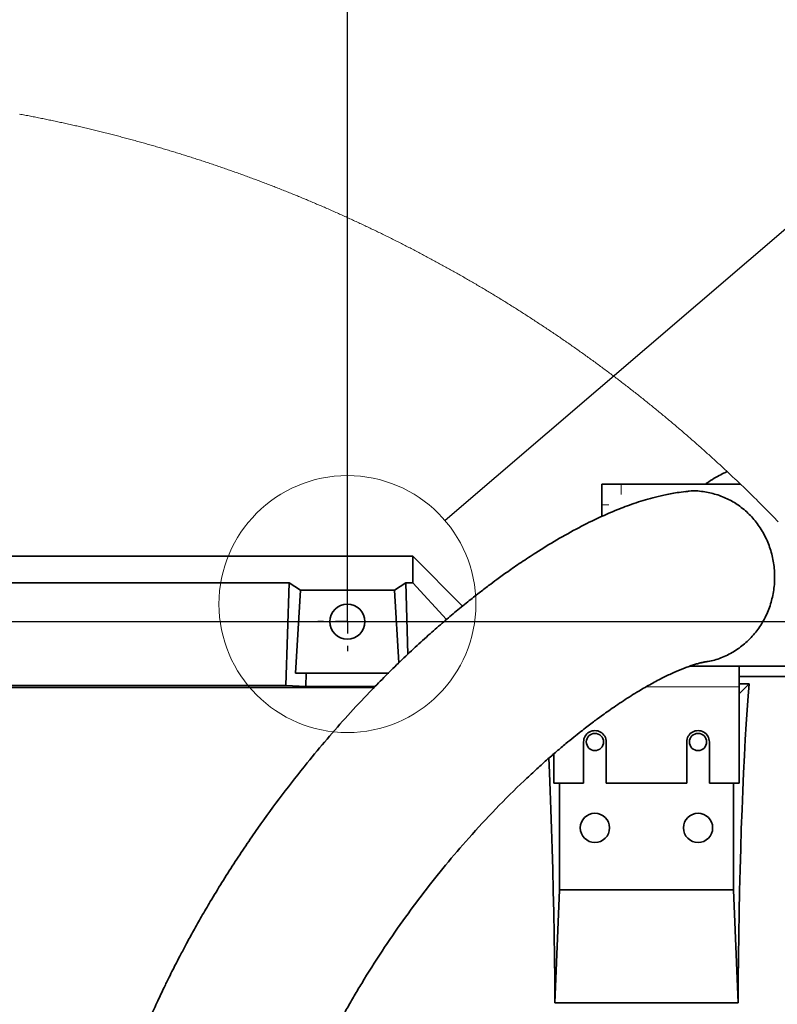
# Model space of a CAD drawing. Header units: millimetres. Extents: x 0 to 12115, y 0 to 8400.
# Tile 116 of 124: x 7493 to 7934, y 7134 to 7707. Entities that reach past the tile are written whole.
import ezdxf

# ---------------------------------------------------------------- set-up
doc = ezdxf.new("R2010")
doc.units = ezdxf.units.MM
doc.header["$LTSCALE"] = 20
doc.layers.add('SVART_TEXT', color=7, linetype='Continuous')
doc.styles.add('SLDTEXTSTYLE0', font='TXT', dxfattribs={"width": 0.605})
doc.dimstyles.new('SLDDIMSTYLE10', dxfattribs={"dimtxt": 70, "dimasz": 70, "dimexe": 0, "dimexo": 0.0625, "dimgap": 17.5, "dimtad": 1, "dimdec": 1, "dimlfac": 0.5, "dimrnd": 1e-09, "dimzin": 12, "dimdsep": 46, "dimtxsty": 'SLDTEXTSTYLE0', "dimsah": 1, "dimcen": 0.09, "dimadec": 0, "dimazin": 3, "dimtfac": 1, "dimtofl": 0, "dimtmove": 0, "dimatfit": 3, "dimfxl": 1, "dimfrac": 2, "dimtolj": 1, "dimtzin": 12, "dimarcsym": 0})
doc.dimstyles.new('SLDDIMSTYLE8', dxfattribs={"dimtxt": 0.18, "dimasz": 70, "dimexe": 0, "dimexo": 0.0625, "dimgap": 0, "dimtad": 0, "dimtih": 1, "dimtoh": 1, "dimdec": 0, "dimrnd": 1e-09, "dimzin": 0, "dimdsep": 46, "dimtxsty": 'Standard', "dimblk1": 'NONE', "dimblk2": 'NONE', "dimsah": 1, "dimcen": 0.09, "dimadec": 0, "dimazin": 0, "dimtfac": 70, "dimtdec": 0, "dimtofl": 0, "dimtmove": 0, "dimatfit": 3, "dimldrblk": 'NONE', "dimfxl": 1, "dimfrac": 2, "dimtolj": 1, "dimtzin": 0, "dimarcsym": 0})
doc.dimstyles.new('SLDDIMSTYLE9', dxfattribs={"dimtxt": 70, "dimasz": 70, "dimexe": 0, "dimexo": 0.0625, "dimgap": 17.5, "dimtad": 1, "dimdec": 1, "dimlfac": 0.5, "dimrnd": 1e-09, "dimzin": 12, "dimdsep": 46, "dimtxsty": 'SLDTEXTSTYLE0', "dimsah": 1, "dimcen": 0.09, "dimadec": 0, "dimazin": 3, "dimtfac": 1, "dimtmove": 0, "dimatfit": 0, "dimfxl": 1, "dimfrac": 2, "dimtolj": 1, "dimtzin": 12, "dimarcsym": 0})

# ---------------------------------------------------------------- blocks, each defined once
blk = doc.blocks.new('_D_70')
at = {"layer": 'SVART_TEXT'}
for p, q in [((7303.87, 7360.57), (7303.87, 7944.64)), ((7483.87, 6704.57), (7483.87, 7944.64)), ((7303.87, 7914.64), (7183.87, 7914.64)), ((7303.87, 7914.64), (7483.87, 7914.64)), ((7483.87, 7914.64), (7603.87, 7914.64))]:
    blk.add_line(p, q, dxfattribs=at)
for points in [[(7303.87, 7914.64), (7233.87, 7924.64), (7233.87, 7904.64)], [(7483.87, 7914.64), (7553.87, 7904.64), (7553.87, 7924.64)]]:
    blk.add_solid(points, dxfattribs=at)
at = {"layer": 'SVART_TEXT', "insert": (7340.4, 8004.88), "char_height": 70, "attachment_point": 1, "style": 'SLDTEXTSTYLE0'}
blk.add_mtext('90', dxfattribs=at)
blk = doc.blocks.new('_D_71')
at = {"layer": 'SVART_TEXT'}
for p, q in [((7303.87, 7360.57), (7303.87, 8075.7)), ((7683.87, 7360.57), (7683.87, 8075.7)), ((7303.87, 8045.7), (7183.87, 8045.7)), ((7683.87, 8045.7), (7303.87, 8045.7)), ((7683.87, 8045.7), (7803.87, 8045.7))]:
    blk.add_line(p, q, dxfattribs=at)
for points in [[(7303.87, 8045.7), (7233.87, 8055.7), (7233.87, 8035.7)], [(7683.87, 8045.7), (7753.87, 8035.7), (7753.87, 8055.7)]]:
    blk.add_solid(points, dxfattribs=at)
at = {"layer": 'SVART_TEXT', "insert": (7413.66, 8135.93), "char_height": 70, "attachment_point": 1, "style": 'SLDTEXTSTYLE0'}
blk.add_mtext('190', dxfattribs=at)
blk = doc.blocks.new('_D_72')
at = {"layer": 'SVART_TEXT'}
for p, q in [((7325.07, 7356.57), (8376.48, 7356.57)), ((8346.48, 7356.57), (8346.48, 6700.57)), ((7487.87, 6700.57), (8376.48, 6700.57))]:
    blk.add_line(p, q, dxfattribs=at)
for points in [[(8346.48, 7356.57), (8336.48, 7286.57), (8356.48, 7286.57)], [(8346.48, 6700.57), (8356.48, 6770.57), (8336.48, 6770.57)]]:
    blk.add_solid(points, dxfattribs=at)
at = {"layer": 'SVART_TEXT', "insert": (8256.25, 6948.36), "char_height": 70, "attachment_point": 1, "rotation": 90, "style": 'SLDTEXTSTYLE0'}
blk.add_mtext('328', dxfattribs=at)
blk = doc.blocks.new('SW_CENTERMARKSYMBOL_7')
at = {"layer": 'SVART_TEXT', "color": 0}
for p, q in [((0, 14), (0, 17.2)), ((0, 0), (0, 7)), ((-14, 0), (-17.2, 0)), ((0, 0), (-7, 0)), ((0, 0), (0, -7)), ((0, 0), (7, 0)), ((14, 0), (17.2, 0)), ((0, -14), (0, -17.2))]:
    blk.add_line(p, q, dxfattribs=at)
blk = doc.blocks.new('_None')

msp = doc.modelspace()

# ---------------------------------------------------------------- linework, layer by layer
at = {"color": 7, "linetype": 'Continuous', "lineweight": 35}
for p, q in [((7831.908773, 7424.574579), (7831.908773, 7436.574663)), ((7843.185085, 7436.574663), (7831.908773, 7436.574663)), ((7912.500563, 7436.574663), (7843.185085, 7436.574663)), ((7831.908773, 7424.574579), (7831.908773, 7417.762007)), ((7222.823697, 7394.570078), (7721.867609, 7394.570078)), ((7721.867609, 7379.147972), (7721.867609, 7394.570078)), ((7750.847029, 7365.590538), (7721.867609, 7394.570078)), ((7337.850111, 7379.147972), (7649.885106, 7379.147972)), ((7648.079145, 7319.461788), (7649.885106, 7379.147972)), ((7719.104561, 7337.689366), (7717.850121, 7379.147972)), ((7717.850121, 7379.147972), (7721.867609, 7379.147972)), ((7741.492185, 7357.804026), (7721.867609, 7379.147972)), ((7656.567442, 7374.796118), (7653.64902, 7326.57)), ((7656.567442, 7374.796118), (7711.16777, 7374.796118)), ((7711.16777, 7374.796118), (7713.722694, 7332.576956)), ((7653.64902, 7326.57), (7659.841227, 7326.57)), ((7659.604954, 7318.76203), (7659.841227, 7326.57)), ((7707.894, 7326.57), (7659.841227, 7326.57)), ((7911.864617, 7330.574717), (7882.85658, 7330.574717)), ((7911.864617, 7330.574717), (7911.864617, 7318.574633)), ((7911.864617, 7330.574717), (7962.864618, 7330.574717)), ((7911.864617, 7324.574675), (7962.864618, 7324.574675)), ((7699.379417, 7318.212237), (7224.8676, 7318.212237)), ((7648.079145, 7319.461788), (7339.656072, 7319.461788)), ((7659.604954, 7318.76203), (7648.079145, 7319.461788)), ((7699.916023, 7318.76203), (7659.604954, 7318.76203)), ((7917.594326, 7320.29673), (7911.864617, 7320.29673)), ((7917.594326, 7320.29673), (7911.864617, 7314.567055)), ((7911.864617, 7262.574639), (7911.864617, 7318.574633)), ((7821.26462, 7286.574568), (7821.26462, 7262.574639)), ((7834.46462, 7262.574639), (7834.46462, 7286.574568)), ((7881.264618, 7286.574568), (7881.264618, 7262.574639)), ((7894.464618, 7262.574639), (7894.464618, 7286.574568)), ((7803.864616, 7279.550995), (7803.864616, 7262.574639)), ((7803.864616, 7262.574639), (7821.26462, 7262.574639)), ((7807.291123, 7200.490679), (7807.291123, 7262.574639)), ((7834.46462, 7262.574639), (7881.264618, 7262.574639)), ((7894.464618, 7262.574639), (7911.864617, 7262.574639)), ((7908.444091, 7262.574639), (7908.444091, 7200.490679)), ((7807.291123, 7200.490679), (7804.602074, 7134.816613)), ((7807.291123, 7200.490679), (7908.444091, 7200.490679)), ((7908.444091, 7200.490679), (7911.133141, 7134.816613)), ((7911.133141, 7134.816613), (7804.602074, 7134.816613))]:
    msp.add_line(p, q, dxfattribs=at)
at = {"color": 8, "linetype": 'Continuous', "lineweight": 18}
for p, q in [((7843.185085, 7436.574663), (7843.185085, 7430.574621)), ((7835.913892, 7424.574579), (7831.908773, 7424.574579)), ((7911.864617, 7318.574633), (7857.61443, 7318.574633))]:
    msp.add_line(p, q, dxfattribs=at)
at = {"color": 7, "linetype": 'Continuous', "lineweight": 18, "flags": 128}
msp.add_lwpolyline([(7934.537445, 7414.633717), (7933.972815, 7415.216889), (7933.407611, 7415.799584), (7932.841833, 7416.381802), (7932.275482, 7416.963305), (7931.708558, 7417.544331), (7931.141061, 7418.124642), (7930.572993, 7418.704714), (7930.004353, 7419.283833), (7929.435144, 7419.862713), (7928.865363, 7420.440878), (7928.295013, 7421.018566), (7927.724095, 7421.595539), (7927.152607, 7422.172035), (7926.580553, 7422.748055), (7926.00793, 7423.323359), (7925.434741, 7423.898186), (7924.860986, 7424.472536), (7924.286665, 7425.046171), (7923.711778, 7425.61933), (7923.136328, 7426.191773), (7922.560314, 7426.763977), (7921.983735, 7427.335228), (7921.406595, 7427.906241), (7920.828892, 7428.476538), (7920.250627, 7429.04612), (7919.671801, 7429.615225), (7919.092414, 7430.183853), (7918.512466, 7430.751766), (7917.931962, 7431.319203), (7917.350896, 7431.886162), (7916.769272, 7432.452406), (7916.187092, 7433.018173), (7915.604352, 7433.583226), (7915.021057, 7434.147801), (7914.437205, 7434.711899), (7913.852799, 7435.275282), (7913.267837, 7435.838188), (7912.682322, 7436.400379), (7912.500563, 7436.574663), (7911.914321, 7437.136139), (7911.327527, 7437.697138), (7910.740179, 7438.257422), (7910.15228, 7438.817229), (7909.563829, 7439.37632), (7908.974829, 7439.934935), (7908.385276, 7440.493073), (7907.795175, 7441.050495), (7907.204524, 7441.607441), (7906.613326, 7442.163672), (7906.021579, 7442.719425), (7905.429286, 7443.274464), (7904.836445, 7443.829026), (7904.82083, 7443.843569), (7904.227429, 7444.397415), (7903.633482, 7444.950785), (7903.038989, 7445.503678), (7902.443952, 7446.055855), (7901.848371, 7446.607317), (7901.252246, 7447.158303), (7900.655581, 7447.708811), (7900.058373, 7448.258604), (7899.460624, 7448.807921), (7898.862331, 7449.356522), (7898.263498, 7449.904408), (7897.664129, 7450.452055), (7897.064219, 7450.998749), (7896.463769, 7451.545204), (7895.862779, 7452.090945), (7895.261257, 7452.635969), (7894.659194, 7453.180517), (7894.056595, 7453.72435), (7893.453463, 7454.267706), (7892.849794, 7454.810347), (7892.24559, 7455.352511), (7891.640852, 7455.893959), (7891.035582, 7456.434931), (7890.429779, 7456.975426), (7889.823443, 7457.514967), (7889.216575, 7458.05427), (7888.609174, 7458.592858), (7888.001247, 7459.13073), (7887.392788, 7459.668125), (7886.7838, 7460.204806), (7886.174283, 7460.741009), (7885.564237, 7461.276497), (7884.953665, 7461.811508), (7884.342565, 7462.345804), (7883.730939, 7462.879624), (7883.118789, 7463.412728), (7882.506112, 7463.945116), (7881.892911, 7464.477028), (7881.279188, 7465.008463), (7880.66494, 7465.539183), (7880.050166, 7466.069187), (7879.434875, 7466.598715), (7878.819058, 7467.127766), (7878.202724, 7467.656101), (7877.585868, 7468.183722), (7876.968494, 7468.710865), (7876.350599, 7469.237294), (7875.732186, 7469.763006), (7875.113255, 7470.288243), (7874.493806, 7470.813002), (7873.87384, 7471.337046), (7873.253359, 7471.860375), (7872.632361, 7472.383227), (7872.010848, 7472.905363), (7871.388825, 7473.427023), (7870.766285, 7473.947968), (7870.14323, 7474.468436), (7869.519668, 7474.988188), (7868.895585, 7475.507225), (7868.270996, 7476.025786), (7867.6459, 7476.543631), (7867.020289, 7477.060999), (7866.394172, 7477.577652), (7865.767541, 7478.09359), (7865.140403, 7478.609051), (7864.512767, 7479.123797), (7863.884616, 7479.638066), (7863.255958, 7480.151619), (7862.626794, 7480.664458), (7861.997123, 7481.176819), (7861.366953, 7481.688465), (7860.736276, 7482.199635), (7860.105092, 7482.710089), (7859.47341, 7483.220066), (7858.841228, 7483.72909), (7858.20854, 7484.237875), (7857.575352, 7484.745707), (7856.941665, 7485.253062), (7856.307479, 7485.759939), (7855.672787, 7486.265864), (7855.037602, 7486.771311), (7854.401919, 7487.276282), (7853.765744, 7487.780537), (7853.129062, 7488.284077), (7852.491888, 7488.78714), (7851.854223, 7489.289488), (7851.216058, 7489.791121), (7850.577402, 7490.292277), (7849.938254, 7490.792717), (7849.298606, 7491.292443), (7848.658475, 7491.791691), (7848.017844, 7492.290224), (7847.376729, 7492.788042), (7846.735122, 7493.285383), (7846.093024, 7493.782009), (7845.450434, 7494.278158), (7844.807359, 7494.773592), (7844.163793, 7495.268311), (7843.519742, 7495.762314), (7842.8752, 7496.255841), (7842.230181, 7496.748652), (7841.58467, 7497.240986), (7840.938675, 7497.732605), (7840.292196, 7498.223509), (7839.645232, 7498.713936), (7838.997791, 7499.203409), (7838.349867, 7499.692644), (7837.701457, 7500.180926), (7837.052564, 7500.66873), (7836.403194, 7501.155819), (7835.753347, 7501.642193), (7835.103015, 7502.12809), (7834.452207, 7502.613272), (7833.800922, 7503.097977), (7833.14916, 7503.581728), (7832.496921, 7504.065003), (7831.844206, 7504.547562), (7831.191021, 7505.029644), (7830.537352, 7505.511011), (7829.883213, 7505.991663), (7829.228598, 7506.471838), (7828.573513, 7506.95106), (7827.917958, 7507.429804), (7827.261927, 7507.908072), (7826.605427, 7508.385386), (7825.948457, 7508.862223), (7825.291018, 7509.338345), (7824.633109, 7509.81399), (7823.974739, 7510.28892), (7823.315891, 7510.763134), (7822.656582, 7511.236634), (7821.996803, 7511.709656), (7821.336555, 7512.181963), (7820.675853, 7512.653555), (7820.014673, 7513.124432), (7819.353039, 7513.594832), (7818.690936, 7514.064516), (7818.028378, 7514.533486), (7817.365351, 7515.00174), (7816.701869, 7515.469517), (7816.037918, 7515.936579), (7815.373513, 7516.402926), (7814.708645, 7516.868796), (7814.043323, 7517.333712), (7813.377539, 7517.798151), (7812.711301, 7518.262114), (7812.044601, 7518.725123), (7811.377453, 7519.187655), (7810.709844, 7519.649472), (7810.04178, 7520.110573), (7809.373262, 7520.570959), (7808.704289, 7521.030869), (7808.03487, 7521.490063), (7807.364988, 7521.948542), (7806.694674, 7522.406306), (7806.023883, 7522.863592), (7805.352661, 7523.320164), (7804.680976, 7523.77602), (7804.008859, 7524.231161), (7803.33628, 7524.685826), (7802.663254, 7525.139536), (7801.989796, 7525.59277), (7801.315876, 7526.045288), (7800.64151, 7526.49733), (7799.96671, 7526.948418), (7799.291449, 7527.399029), (7798.615756, 7527.848925), (7797.939616, 7528.298105), (7797.263044, 7528.746809), (7796.586024, 7529.194559), (7795.908558, 7529.641833), (7795.230659, 7530.088391), (7794.552314, 7530.534233), (7793.873536, 7530.979599), (7793.194311, 7531.424011), (7792.514655, 7531.867947), (7791.834551, 7532.311167), (7791.15403, 7532.753672), (7790.473061, 7533.195462), (7789.791646, 7533.636774), (7789.109814, 7534.077133), (7788.427549, 7534.517016), (7787.744838, 7534.956183), (7787.061709, 7535.394873), (7786.378133, 7535.832609), (7785.69414, 7536.269869), (7785.0097, 7536.706175), (7784.324842, 7537.142004), (7783.639553, 7537.577118), (7782.953831, 7538.011755), (7782.267692, 7538.445439), (7781.581121, 7538.878645), (7780.894118, 7539.310898), (7780.206698, 7539.742674), (7779.518845, 7540.173735), (7778.830576, 7540.604319), (7778.141874, 7541.033949), (7777.452755, 7541.463103), (7776.763203, 7541.891302), (7776.073235, 7542.319025), (7775.382849, 7542.746033), (7774.692046, 7543.172325), (7774.000826, 7543.597903), (7773.309174, 7544.023003), (7772.617104, 7544.44715), (7771.924618, 7544.870819), (7771.231728, 7545.293774), (7770.538407, 7545.716013), (7769.844684, 7546.137537), (7769.150528, 7546.558346), (7768.45597, 7546.97844), (7767.760995, 7547.398056), (7767.065602, 7547.816958), (7766.369807, 7548.234906), (7765.673595, 7548.652376), (7764.976966, 7549.069132), (7764.279934, 7549.485173), (7763.582486, 7549.900498), (7762.884634, 7550.315346), (7762.186381, 7550.729241), (7761.48771, 7551.142658), (7760.788637, 7551.555123), (7760.089147, 7551.96711), (7759.389269, 7552.378382), (7758.688974, 7552.788939), (7757.988277, 7553.19878), (7757.287177, 7553.607907), (7756.585675, 7554.016556), (7755.883756, 7554.424252), (7755.181449, 7554.831471), (7754.478755, 7555.237736), (7753.775644, 7555.643524), (7753.07213, 7556.048598), (7752.368229, 7556.452717), (7751.663926, 7556.85636), (7750.95922, 7557.259287), (7750.254127, 7557.661738), (7749.548632, 7558.063235), (7748.842734, 7558.464016), (7748.136448, 7558.864321), (7747.429776, 7559.263672), (7746.722701, 7559.662546), (7746.015238, 7560.060467), (7745.307374, 7560.457911), (7744.599136, 7560.854639), (7743.890497, 7561.250414), (7743.18147, 7561.645712), (7742.47204, 7562.040295), (7741.762238, 7562.434162), (7741.052049, 7562.827315), (7740.341457, 7563.21999), (7739.630493, 7563.611712), (7738.919142, 7564.002718), (7738.207402, 7564.393248), (7737.495276, 7564.782824), (7736.782777, 7565.171685), (7736.06989, 7565.560068), (7735.356617, 7565.947737), (7734.642955, 7566.334452), (7733.928921, 7566.72069), (7733.214515, 7567.106213), (7732.499721, 7567.490782), (7731.78454, 7567.874874), (7731.069001, 7568.258251), (7730.35306, 7568.640913), (7729.636761, 7569.02286), (7728.920075, 7569.404091), (7728.203016, 7569.784607), (7727.485585, 7570.164408), (7726.767781, 7570.543494), (7726.049605, 7570.921864), (7725.331056, 7571.299519), (7724.612134, 7571.676459), (7723.89284, 7572.052922), (7723.173174, 7572.428431), (7722.453135, 7572.803225), (7721.732738, 7573.177304), (7721.011969, 7573.550905), (7720.290827, 7573.923554), (7719.569313, 7574.295487), (7718.847441, 7574.666943), (7718.125212, 7575.037445), (7717.40261, 7575.407233), (7716.679635, 7575.776543), (7715.956303, 7576.1449), (7715.232613, 7576.512779), (7714.508566, 7576.879706), (7713.784146, 7577.245917), (7713.059368, 7577.611651), (7712.334233, 7577.976431), (7711.608725, 7578.340735), (7710.882875, 7578.704085), (7710.156667, 7579.066958), (7709.430086, 7579.428877), (7708.703163, 7579.790081), (7707.975882, 7580.150809), (7707.248243, 7580.510582), (7706.520247, 7580.869879), (7705.791908, 7581.228222), (7705.063212, 7581.58585), (7704.334157, 7581.943001), (7703.60476, 7582.299198), (7702.875006, 7582.654681), (7702.144909, 7583.009686), (7701.414454, 7583.363737), (7700.683656, 7583.717074), (7699.952501, 7584.069933), (7699.221003, 7584.421839), (7698.489162, 7584.77303), (7697.756979, 7585.123505), (7697.024437, 7585.473503), (7696.291569, 7585.822548), (7695.558342, 7586.170878), (7694.824788, 7586.518492), (7694.090876, 7586.865391), (7693.356621, 7587.211575), (7692.622038, 7587.557043), (7691.887113, 7587.901797), (7691.151845, 7588.245835), (7690.416234, 7588.589157), (7689.680296, 7588.931526), (7688.944, 7589.273419), (7688.207391, 7589.614596), (7687.470439, 7589.955057), (7686.733144, 7590.294565), (7685.995522, 7590.633597), (7685.257557, 7590.971674), (7684.519279, 7591.309275), (7683.780658, 7591.645922), (7683.041709, 7591.982092), (7682.302403, 7592.317309), (7681.562799, 7592.65181), (7680.822837, 7592.985596), (7680.082577, 7593.318905), (7679.341989, 7593.651261), (7678.601044, 7593.982901), (7677.859801, 7594.313826), (7677.1182, 7594.644036), (7676.376301, 7594.973292), (7675.634074, 7595.302071), (7674.891519, 7595.630135), (7674.148637, 7595.957484), (7673.405456, 7596.283879), (7672.661918, 7596.609797), (7671.918082, 7596.934761), (7671.173918, 7597.259011), (7670.429456, 7597.582783), (7669.684666, 7597.905602), (7668.939548, 7598.227705), (7668.194103, 7598.549094), (7667.448359, 7598.869766), (7666.702288, 7599.189724), (7665.955919, 7599.508728), (7665.209221, 7599.827256), (7664.462196, 7600.145067), (7663.714873, 7600.461926), (7662.967252, 7600.778307), (7662.219303, 7601.093735), (7661.471057, 7601.408448), (7660.722482, 7601.722445), (7659.973609, 7602.035727), (7659.224438, 7602.348294), (7658.47494, 7602.660145), (7657.725143, 7602.971281), (7656.975048, 7603.281702), (7656.224626, 7603.59117), (7655.473935, 7603.90016), (7654.722917, 7604.208197), (7653.9716, 7604.515518), (7653.219956, 7604.822125), (7652.468043, 7605.128016), (7651.715803, 7605.433192), (7650.963294, 7605.737652), (7650.210458, 7606.041397), (7649.457323, 7606.344189), (7648.70392, 7606.646504), (7647.95019, 7606.947865), (7647.196161, 7607.248749), (7646.441865, 7607.54868), (7645.68724, 7607.847895), (7644.932347, 7608.146395), (7644.177156, 7608.443941), (7643.421667, 7608.741011), (7642.665881, 7609.037127), (7641.909825, 7609.332766), (7641.153442, 7609.627451), (7640.396791, 7609.921421), (7639.639842, 7610.214676), (7638.882625, 7610.507216), (7638.125109, 7610.79904), (7637.367296, 7611.090149), (7636.609184, 7611.380305), (7635.850805, 7611.669745), (7635.092157, 7611.958708), (7634.333211, 7612.246718), (7633.573967, 7612.534012), (7632.814455, 7612.820591), (7632.054644, 7613.106217), (7631.294566, 7613.391365), (7630.534219, 7613.67556), (7629.773575, 7613.95904), (7629.012662, 7614.241804), (7628.251481, 7614.523854), (7627.490002, 7614.805187), (7626.728254, 7615.085806), (7625.966209, 7615.365471), (7625.203925, 7615.644659), (7624.441343, 7615.922894), (7623.678493, 7616.200413), (7622.915375, 7616.477217), (7622.151959, 7616.753306), (7621.388304, 7617.028441), (7620.624351, 7617.303099), (7619.86016, 7617.576803), (7619.095671, 7617.849793), (7618.330943, 7618.122067), (7617.565918, 7618.393626), (7616.800624, 7618.664231), (7616.035092, 7618.934359), (7615.269261, 7619.203533), (7614.503193, 7619.471993), (7613.736856, 7619.739737), (7612.97025, 7620.006766), (7612.203377, 7620.273079), (7611.436236, 7620.538439), (7610.668856, 7620.803084), (7609.901207, 7621.067251), (7609.133291, 7621.330227), (7608.365106, 7621.592726), (7607.596683, 7621.85451), (7606.827992, 7622.11534), (7606.059032, 7622.375454), (7605.289834, 7622.635092), (7604.520398, 7622.893538), (7603.750693, 7623.151507), (7602.980721, 7623.40876), (7602.210509, 7623.66506), (7601.44003, 7623.920645), (7600.669312, 7624.175514), (7599.898326, 7624.429669), (7599.127102, 7624.682869), (7598.355639, 7624.935593), (7597.583907, 7625.187363), (7596.811968, 7625.438418), (7596.03973, 7625.688757), (7595.267284, 7625.938143), (7594.494569, 7626.187052), (7593.721616, 7626.435007), (7592.948424, 7626.682247), (7592.174995, 7626.928772), (7591.401296, 7627.174582), (7590.62739, 7627.419438), (7589.853215, 7627.663578), (7589.078802, 7627.907242), (7588.30418, 7628.149714), (7587.529289, 7628.391709), (7586.754161, 7628.63275), (7585.978824, 7628.873314), (7585.203218, 7629.112925), (7584.427374, 7629.35182), (7583.651322, 7629.589762), (7582.875031, 7629.827227), (7582.098502, 7630.063738), (7581.321734, 7630.299534), (7580.544728, 7630.534615), (7579.767483, 7630.768742), (7578.99003, 7631.002392), (7578.212338, 7631.235089), (7577.434438, 7631.46707), (7576.65627, 7631.698097), (7575.877922, 7631.928648), (7575.099307, 7632.158245), (7574.320483, 7632.387127), (7573.54142, 7632.615294), (7572.762149, 7632.842745), (7571.98264, 7633.069243), (7571.202922, 7633.295025), (7570.422995, 7633.520092), (7569.64283, 7633.744444), (7568.862426, 7633.967842), (7568.081814, 7634.190764), (7567.300993, 7634.412731), (7566.519963, 7634.633984), (7565.738695, 7634.854283), (7564.957219, 7635.074105), (7564.175534, 7635.292973), (7563.39361, 7635.511126), (7562.611478, 7635.728325), (7561.829137, 7635.945048), (7561.046588, 7636.160816), (7560.26383, 7636.37587), (7559.480863, 7636.590208), (7558.697658, 7636.803593), (7557.914275, 7637.016262), (7557.130652, 7637.228216), (7556.346851, 7637.439455), (7555.562842, 7637.649979), (7554.778593, 7637.859549), (7553.994166, 7638.068404), (7553.209531, 7638.276543), (7552.424687, 7638.483729), (7551.639634, 7638.690438), (7550.854373, 7638.896193), (7550.068932, 7639.101233), (7549.283254, 7639.305319), (7548.497396, 7639.508929), (7547.71136, 7639.711584), (7546.925085, 7639.913525), (7546.138632, 7640.114512), (7545.35197, 7640.315022), (7544.565129, 7640.514578), (7543.778079, 7640.713181), (7542.990851, 7640.911307), (7542.203414, 7641.108479), (7541.415769, 7641.304936), (7540.627944, 7641.500677), (7539.839941, 7641.695704), (7539.051729, 7641.889776), (7538.263338, 7642.083134), (7537.474739, 7642.275776), (7536.685961, 7642.467465), (7535.897004, 7642.658676), (7535.107839, 7642.848934), (7534.318494, 7643.038239), (7533.528971, 7643.227066), (7532.73924, 7643.41494), (7531.949359, 7643.602099), (7531.159269, 7643.788542), (7530.369001, 7643.974032), (7529.578554, 7644.158806), (7528.787928, 7644.342865), (7527.997094, 7644.526209), (7527.206111, 7644.708599), (7526.414948, 7644.890274), (7525.623577, 7645.071234), (7524.832058, 7645.251478), (7524.040359, 7645.430769), (7523.248481, 7645.609345), (7522.456425, 7645.786967), (7521.66419, 7645.964112), (7520.871776, 7646.140303), (7520.079213, 7646.315779), (7519.286441, 7646.49054), (7518.493521, 7646.664347), (7517.700421, 7646.837439), (7516.907173, 7647.009815), (7516.113746, 7647.181238), (7515.32014, 7647.351946), (7514.526355, 7647.521939), (7513.732421, 7647.691216), (7512.938308, 7647.859539), (7512.144047, 7648.027148), (7511.349606, 7648.194041), (7510.555017, 7648.360218), (7509.760248, 7648.525442), (7508.965331, 7648.689951), (7508.170235, 7648.853745), (7507.37499, 7649.016585), (7506.579595, 7649.178709), (7505.784022, 7649.340119), (7504.9883, 7649.500574), (7504.1924, 7649.660553), (7503.39638, 7649.819578), (7502.600181, 7649.97765), (7501.803803, 7650.135245), (7501.007306, 7650.291886), (7500.21066, 7650.447573), (7499.413836, 7650.602783), (7498.616862, 7650.75704), (7497.819739, 7650.910582), (7497.022467, 7651.063408), (7496.225047, 7651.215281), (7495.427477, 7651.366438), (7494.629758, 7651.51688), (7493.83192, 7651.666369), (7493.033903, 7651.815142)], dxfattribs=at)
at = {"color": 7, "linetype": 'Continuous', "lineweight": 35, "flags": 128}
for points in [[(7656.567442, 7374.796118), (7653.243887, 7377.037491), (7649.885106, 7379.147972)], [(7711.16777, 7374.796118), (7714.491325, 7377.037491), (7717.850121, 7379.147972)], [(7911.133141, 7134.816613), (7911.247234, 7148.196902), (7911.398432, 7161.442484), (7911.586304, 7174.516048), (7911.810324, 7187.380518), (7912.069856, 7199.999775), (7912.364165, 7212.338175), (7912.692423, 7224.360432), (7913.053701, 7236.033167), (7913.446977, 7247.322764), (7913.87114, 7258.19775), (7914.32499, 7268.627133), (7914.807248, 7278.581824), (7915.316547, 7288.033213), (7915.85145, 7296.954836), (7916.410445, 7305.321421), (7916.99195, 7313.109364), (7917.594326, 7320.29673)], [(7800.99416, 7277.27672), (7801.410216, 7268.627133), (7801.864075, 7258.19775), (7802.288237, 7247.322764), (7802.681508, 7236.033167), (7803.042787, 7224.360432), (7803.371045, 7212.338175), (7803.665357, 7199.999775), (7803.924891, 7187.380518), (7804.1489, 7174.516048), (7804.336774, 7161.442484), (7804.487976, 7148.196902), (7804.602074, 7134.816613)]]:
    msp.add_lwpolyline(points, dxfattribs=at)
at = {"color": 7, "linetype": 'Continuous', "lineweight": 18}
msp.add_circle((7683.867606, 7366.769984), 74.740392, dxfattribs=at)
at = {"color": 7, "linetype": 'Continuous', "lineweight": 35}
for centre, radius in [((7683.867579, 7356.569888), 10.199978), ((7827.867664, 7286.570055), 5.000004), ((7887.867663, 7286.570056), 5.000004), ((7827.867589, 7236.569897), 8.499999), ((7887.867588, 7236.569898), 8.499999)]:
    msp.add_circle(centre, radius, dxfattribs=at)
for centre in [(7827.86462, 7286.574604), (7887.864618, 7286.574604)]:
    msp.add_arc(centre, 6.6, 359.99968579, 180.00031421, dxfattribs=at)
for points, knots in [([(7904.82083, 7443.843569), (7903.867519, 7443.410353), (7901.671771, 7442.412535), (7898.086415, 7440.438993), (7894.821318, 7438.462449), (7892.838684, 7437.025852), (7892.216003, 7436.574663)], [0, 0, 0, 0, 0.2154368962, 0.4962123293, 0.841776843, 1, 1, 1, 1]), ([(7880.575805, 7432.182993), (7878.935613, 7432.007998), (7874.707198, 7431.556859), (7868.348471, 7430.30038), (7861.777716, 7428.726913), (7855.972544, 7427.059321), (7848.962927, 7424.78142), (7840.541286, 7421.609903), (7829.835326, 7416.943894), (7818.177531, 7411.161777), (7805.759412, 7404.24706), (7794.587595, 7397.400378), (7785.098084, 7391.16301), (7777.567088, 7385.954924), (7771.300428, 7381.441683), (7765.775914, 7377.33817), (7760.118021, 7373.016191), (7753.509696, 7367.806779), (7746.317958, 7361.929537), (7738.645007, 7355.426513), (7730.629166, 7348.381915), (7722.149338, 7340.636134), (7713.525511, 7332.44235), (7705.037783, 7324.062641), (7695.176831, 7313.957861), (7684.106996, 7302.072151), (7672.018939, 7288.356562), (7659.218728, 7273.023636), (7645.70954, 7255.796765), (7631.440889, 7236.228854), (7617.457618, 7215.522363), (7606.727297, 7198.26336), (7599.063696, 7185.16264), (7594.480235, 7177.055234), (7590.487872, 7169.7636), (7587.174205, 7163.538223), (7584.511211, 7158.412487), (7582.224836, 7153.924399), (7579.840153, 7149.157054), (7576.911179, 7143.166728), (7573.264016, 7135.474494), (7568.956768, 7126.023748), (7564.064539, 7114.748576), (7558.524027, 7101.186344), (7552.837497, 7086.165728), (7547.459431, 7070.638344), (7542.821361, 7056.031986), (7538.8584, 7042.472989), (7535.490253, 7030.011262), (7532.690609, 7018.867545), (7530.376539, 7009.028725), (7528.410588, 7000.163661), (7526.591933, 6991.487498), (7524.803852, 6982.432721), (7522.731898, 6971.225814), (7520.434818, 6957.62981), (7518.002992, 6941.403468), (7515.713087, 6923.831301), (7513.622217, 6904.900548), (7511.776768, 6884.496354), (7510.228739, 6862.440223), (7509.051614, 6838.567075), (7508.336603, 6812.840485), (7508.173324, 6785.32287), (7508.639402, 6756.097201), (7509.783305, 6725.245394), (7511.626212, 6692.839618), (7514.165606, 6658.945514), (7517.446559, 6623.648381), (7520.486323, 6594.768786), (7522.642175, 6577.693425), (7523.259031, 6572.807636)], [0, 0, 0, 0, 0.0048840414, 0.0125910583, 0.0191724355, 0.0248947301, 0.0304745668, 0.0409996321, 0.0515329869, 0.0650531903, 0.0795247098, 0.0936170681, 0.1038520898, 0.1131557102, 0.1207348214, 0.1267245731, 0.1335380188, 0.1418218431, 0.151646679, 0.1610454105, 0.1716107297, 0.1832521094, 0.1950599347, 0.2068418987, 0.2185769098, 0.2368760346, 0.2549423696, 0.2727194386, 0.296028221, 0.3197699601, 0.3444338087, 0.3700162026, 0.379946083, 0.3893863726, 0.3975998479, 0.4045674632, 0.4102739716, 0.4147079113, 0.4194859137, 0.4260619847, 0.4344573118, 0.4446995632, 0.4568223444, 0.4708583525, 0.4880878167, 0.5043856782, 0.5195225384, 0.5334737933, 0.5462222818, 0.5577543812, 0.567503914, 0.5761576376, 0.5846486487, 0.5937593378, 0.6034937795, 0.6184035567, 0.6345969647, 0.6520876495, 0.6708864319, 0.6910043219, 0.7127645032, 0.7363695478, 0.7617936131, 0.7889862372, 0.8178674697, 0.8483599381, 0.8804209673, 0.9139982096, 0.9490244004, 0.9854143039, 1, 1, 1, 1]), ([(7898.467264, 7430.574621), (7895.934669, 7431.186488), (7890.802537, 7432.426393), (7884.67657, 7432.879859), (7881.322526, 7432.202799), (7880.597255, 7432.056393)], [0, 0, 0, 0, 0.4329713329, 0.8773869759, 1, 1, 1, 1]), ([(7891.636072, 7333.168711), (7892.313897, 7333.222237), (7895.599009, 7333.481652), (7901.374491, 7335.367787), (7908.599296, 7338.774567), (7915.212011, 7343.578825), (7920.922603, 7349.408458), (7925.670252, 7356.241222), (7929.237014, 7363.747554), (7931.589634, 7371.854001), (7932.621193, 7380.183556), (7932.323059, 7388.654635), (7930.710064, 7396.876822), (7927.797552, 7404.76965), (7923.717677, 7411.968605), (7918.512138, 7418.408504), (7912.479528, 7423.694973), (7905.759821, 7427.930492), (7900.912924, 7429.687876), (7898.467264, 7430.574621)], [0, 0, 0, 0, 0.0153481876, 0.0743857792, 0.1355585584, 0.1955513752, 0.2579263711, 0.3191386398, 0.3827037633, 0.4448616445, 0.5090865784, 0.5715256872, 0.6356245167, 0.6975853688, 0.7608338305, 0.821756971, 0.8837926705, 0.9413638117, 1, 1, 1, 1]), ([(7622.125822, 6586.762871), (7621.612496, 6590.601257), (7619.573267, 6605.849548), (7616.643055, 6632.183335), (7613.463111, 6665.290328), (7611.094067, 6697.063671), (7609.451329, 6727.317799), (7608.482537, 6755.917844), (7608.104334, 6782.778519), (7608.241135, 6807.868862), (7608.829977, 6831.197899), (7609.80863, 6852.790377), (7611.116382, 6872.700299), (7612.700011, 6891.091606), (7614.512843, 6908.135093), (7616.513868, 6923.968746), (7618.653755, 6938.618266), (7620.751113, 6951.305737), (7622.734338, 6962.18836), (7624.55077, 6971.421512), (7626.419819, 6980.291106), (7628.485258, 6989.470239), (7630.772113, 6998.943679), (7633.345637, 7008.873616), (7636.18765, 7019.098968), (7639.485609, 7030.115225), (7643.296783, 7041.884862), (7647.657988, 7054.269049), (7652.351296, 7066.511354), (7657.014504, 7077.793726), (7661.251891, 7087.435694), (7664.926896, 7095.399356), (7667.959231, 7101.722288), (7670.332076, 7106.529146), (7672.363322, 7110.558559), (7674.475065, 7114.669695), (7677.048845, 7119.568629), (7680.162711, 7125.339968), (7683.80567, 7131.890303), (7687.850863, 7138.922578), (7694.498178, 7150.086663), (7703.759884, 7164.724201), (7715.85252, 7182.329763), (7728.193738, 7198.989661), (7740.980955, 7215.053784), (7754.901255, 7231.327789), (7770.101194, 7247.763342), (7783.224699, 7260.801014), (7793.219441, 7270.126914), (7799.55249, 7275.828664), (7805.441196, 7280.951021), (7810.711831, 7285.390106), (7815.381598, 7289.209199), (7819.47093, 7292.465626), (7823.056138, 7295.252496), (7826.195325, 7297.639406), (7829.217346, 7299.89315), (7832.411315, 7302.225384), (7836.06224, 7304.826562), (7840.095409, 7307.61639), (7844.418108, 7310.505907), (7848.881278, 7313.376579), (7854.294739, 7316.712424), (7860.513318, 7320.313896), (7867.322785, 7323.915272), (7873.550352, 7326.883102), (7878.393145, 7328.930139), (7882.000681, 7330.293124), (7884.531733, 7331.165987), (7886.896865, 7331.904352), (7889.065484, 7332.481008), (7890.626257, 7332.866844), (7891.466328, 7332.986256), (7891.651283, 7333.012547)], [0, 0, 0, 0, 0.013620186, 0.05410727, 0.0931803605, 0.1305937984, 0.1661594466, 0.1997380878, 0.2312348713, 0.2606355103, 0.2879799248, 0.3133070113, 0.3366520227, 0.3581519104, 0.3782267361, 0.3969304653, 0.4142804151, 0.4302947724, 0.4421569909, 0.4531852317, 0.4633904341, 0.4740367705, 0.4862756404, 0.4976651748, 0.510114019, 0.523600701, 0.5381069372, 0.5536215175, 0.5697740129, 0.584214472, 0.5965549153, 0.6068139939, 0.6150609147, 0.6212179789, 0.6256677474, 0.6309316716, 0.6374732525, 0.645130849, 0.6539957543, 0.6638340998, 0.6736632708, 0.6996934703, 0.7247391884, 0.7487680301, 0.7725994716, 0.7969391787, 0.8240725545, 0.8513146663, 0.8619791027, 0.8721496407, 0.8812845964, 0.8894285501, 0.8963850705, 0.9025014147, 0.9078139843, 0.9123559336, 0.9163713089, 0.92107299, 0.926265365, 0.932137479, 0.9383205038, 0.9445519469, 0.9508006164, 0.96068378, 0.9698208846, 0.9778862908, 0.9849397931, 0.9883054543, 0.9914480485, 0.9943556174, 0.9970163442, 0.9993430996, 1, 1, 1, 1])]:
    msp.add_open_spline(points, degree=3, knots=knots, dxfattribs=at)

# ---------------------------------------------------------------- block references
at = {"layer": 'SVART_TEXT'}
msp.add_blockref('SW_CENTERMARKSYMBOL_7', (7683.867591, 7356.569971), dxfattribs=at)

# ---------------------------------------------------------------- dimensions: what is measured, and where the dimension line sits
for base, p1, p2, picture, middle in [((7303.867606, 8045.697064), (7683.867606, 7356.569984), (7303.867606, 7356.569984), '_D_71', (7493.867606, 8045.697064)), ((7483.867606, 7914.641143), (7303.867606, 7356.569984), (7483.867606, 6700.569984), '_D_70', (7393.867606, 7914.641143))]:
    dim = msp.add_linear_dim(base=base, p1=p1, p2=p2, dimstyle='SLDDIMSTYLE9', dxfattribs=at)
    dim.commit()
    dim.dimension.update_dxf_attribs({"geometry": picture, "text_midpoint": middle, "dimtype": 160})
dim = msp.add_linear_dim(base=(8346.481514, 6700.569984), p1=(7321.067606, 7356.569984), p2=(7483.867606, 6700.569984), angle=90, dimstyle='SLDDIMSTYLE10', dxfattribs=at)
dim.commit()
dim.dimension.update_dxf_attribs({"geometry": '_D_72', "text_midpoint": (8346.481514, 7028.569984), "dimtype": 160})

# ---------------------------------------------------------------- leaders
at = {"color": 7, "linetype": 'Continuous', "lineweight": 18, "has_arrowhead": 0}
msp.add_leader([(8058.211476, 7687.30435), (7740.639599, 7415.381372)], dimstyle='SLDDIMSTYLE8', dxfattribs=at)

doc.saveas('drawing.dxf')
